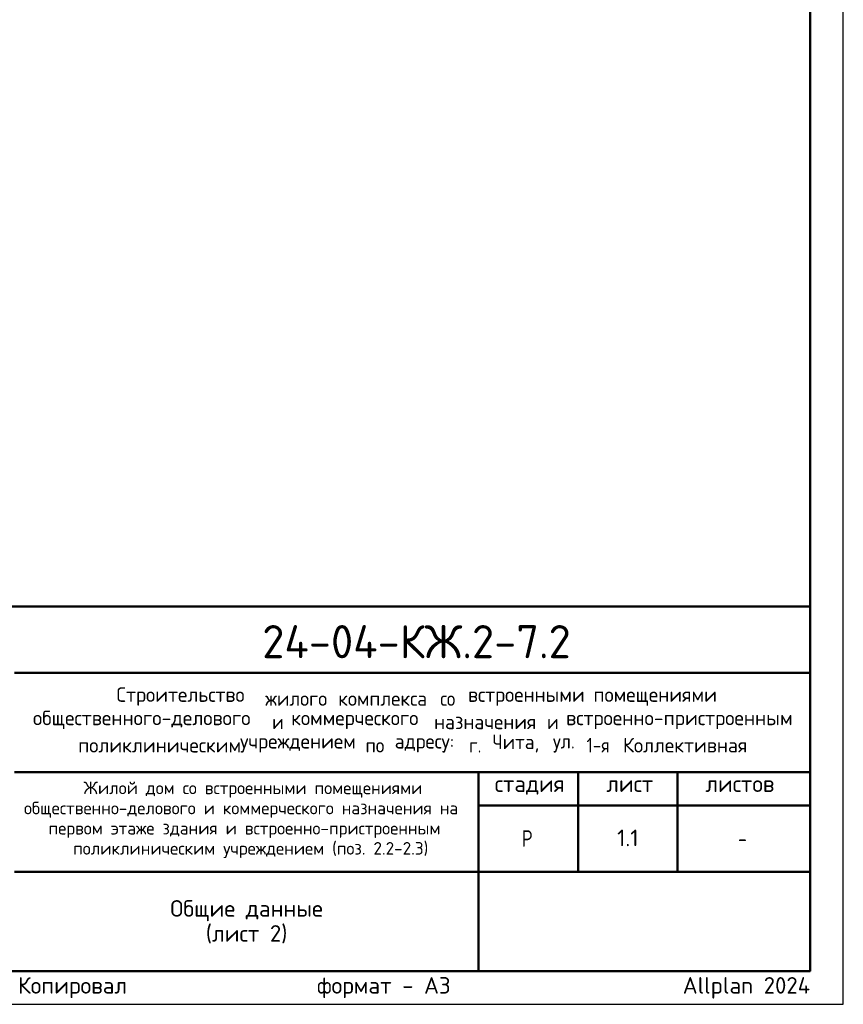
# Model space of a CAD drawing. Header units: millimetres. Extents: x 0 to 21000, y -5 to 14855.
# Tile 6 of 7: x 14789 to 21000, y 0 to 7425. Entities that reach past the tile are written whole.
import ezdxf

# ---------------------------------------------------------------- set-up
doc = ezdxf.new("R2010")
doc.units = ezdxf.units.MM
doc.layers.add('Standard', color=7, linetype='Continuous', lineweight=25)
doc.layers.add('Надписи', color=7, linetype='Continuous', lineweight=25)
doc.styles.add('ISOCPEUR', font='txt')

msp = doc.modelspace()

# ---------------------------------------------------------------- linework, layer by layer
at = {"layer": 'Standard', "color": 7, "linetype": 'Continuous', "lineweight": 50, "transparency": 33554687}
for p, q in [((11500, 3000), (20750, 3000)), ((14750, 2500), (20750, 2500)), ((14750, 1750), (20750, 1750)), ((18250, 1000), (18250, 1750)), ((19000, 1000), (19000, 1750)), ((19750, 1000), (19750, 1750)), ((18250, 1500), (20750, 1500)), ((14750, 1000), (20750, 1000)), ((18250, 250), (18250, 1000)), ((18250, 250), (18250, 1000))]:
    msp.add_line(p, q, dxfattribs=at)
at = {"layer": 'Standard', "color": 7, "linetype": 'Continuous', "lineweight": 25, "transparency": 33554687}
for p, q in [((20750, 250), (20750, 3000)), ((11500, 250), (20750, 250)), ((11500, 250), (20750, 250)), ((11500, 250), (20750, 250))]:
    msp.add_line(p, q, dxfattribs=at)
msp.add_lwpolyline([(0, 0), (21000, 0), (21000, 14850), (0, 14850), (0, 0)], close=True, dxfattribs=at)
msp.add_lwpolyline([(0, 0), (21000, 0), (21000, 14850), (0, 14850), (0, 0)], close=True, dxfattribs=at)
msp.add_lwpolyline([(0, 0), (21000, 0), (21000, 14850), (0, 14850), (0, 0)], close=True, dxfattribs=at)
at = {"layer": 'Standard', "color": 7, "linetype": 'Continuous', "lineweight": 50, "transparency": 33554687}
msp.add_lwpolyline([(1000, 14600), (20750, 14600), (20750, 250), (1000, 250), (1000, 14600)], close=True, dxfattribs=at)
at = {"layer": 'Standard', "color": 7, "linetype": 'Continuous', "lineweight": 25, "transparency": 33554687}
msp.add_lwpolyline([(20750, 3000), (11500, 3000), (11500, 250), (20750, 250), (20750, 3000)], dxfattribs=at)

# ---------------------------------------------------------------- texts
at = {"layer": 'Standard', "color": 7, "linetype": 'Continuous', "lineweight": 50, "transparency": 33554687, "insert": (16617.6, 2609.1), "char_height": 250, "width": 2520.794, "attachment_point": 7, "style": 'ISOCPEUR'}
msp.add_mtext('\\W0.98;24-04-КЖ.2-7.2', dxfattribs=at)
at = {"layer": 'Standard', "color": 7, "linetype": 'Continuous', "lineweight": 25, "transparency": 33554687, "attachment_point": 7, "style": 'ISOCPEUR'}
for s, insert, char_height, width in [('\\W0.98;Строительство ', (15518.6, 2250.8), 110, 1175.348), ('\\W0.96;жилого ', (16640.6, 2250.8), 110, 602.55), ('\\W0.97;комплекса ', (17190.6, 2250.8), 110, 823.039), ('\\W0.90;со ', (17960.6, 2250.8), 110, 258.739), ('\\W0.98;встроенными ', (18169.6, 2250.8), 110, 999.233), ('\\W0.98;помещениями', (19115.6, 2250.8), 110, 955.088), ('\\W0.99;общественного-делового ', (14888.9, 2074.8), 110, 1857.162), ('\\W0.87;и ', (16692.9, 2074.8), 110, 190.617), ('\\W0.98;коммерческого ', (16835.9, 2074.8), 110, 1131.214), ('\\W0.97;назначения ', (17913.9, 2074.8), 110, 905.516), ('\\W0.87;и ', (18766.4, 2074.8), 110, 190.609), ('\\W0.99;встроенно-пристроенным', (18909.4, 2074.8), 110, 1791.218), ('\\W0.95;Чита, ', (18353.9, 1898.8), 110, 508.778), ('\\W0.86;1-я ', (19063.4, 1898.8), 110, 322.299), ('\\W0.98;Коллективная', (19338.4, 1898.8), 110, 1021.088), ('\\W0.98;поликлиническим ', (15229.9, 1898.8), 110, 1274.191), ('\\W0.98;учреждением ', (16450.9, 1898.8), 110, 999.123), ('\\W0.91;по ', (17396.9, 1898.8), 110, 269.87), ('\\W0.96;адресу: ', (17616.9, 1898.8), 110, 613.612), ('\\W0.89;г. ', (18177.9, 1898.8), 110, 224.789), ('\\W0.92;ул. ', (18810.4, 1898.8), 110, 303.428), ('\\W0.99;стадия    лист     листов', (18371.3, 1581.1), 125, 2186.296), ('\\W0.80;Р', (18575, 1187.5), 125, 149.931), ('\\W0.78;-', (20206.2, 1187.5), 125, 135.997)]:
    msp.add_mtext(s, dxfattribs=dict(at, insert=insert, char_height=char_height, width=width))
at = {"layer": 'Standard', "color": 7, "linetype": 'Continuous', "lineweight": 18, "transparency": 33554687, "char_height": 95, "attachment_point": 7, "style": 'ISOCPEUR'}
for s, insert, width in [('\\W0.99;Жилой дом со встроенными помещениями', (15269.8, 1558.7), 2506.356), ('\\W0.99;общественно-делового и коммерческого назначения на', (14820.9, 1406.7), 3403.402), ('\\W0.99;первом этаже здания и встроенно-пристроенным', (15006.1, 1254.7), 3033.239), ('\\W0.99;поликлиническим учреждением (поз. 2.2-2.3)', (15191.4, 1102.7), 2662.626)]:
    msp.add_mtext(s, dxfattribs=dict(at, insert=insert, width=width))
at = {"layer": 'Standard', "color": 7, "linetype": 'Continuous', "lineweight": 25, "transparency": 33554687, "insert": (16500, 785.4), "char_height": 125, "width": 1158.438, "attachment_point": 2, "line_spacing_factor": 0.903614}
msp.add_mtext('\\A1;{\\fISOCPEUR|i0|b0;\\H125.000000;\\W1.000000;\\C7;Общие данные}\\P{\\fISOCPEUR|i0|b0;\\H125.000000;\\W1.000000;\\C7;(лист 2)}\\P', dxfattribs=at)
at = {"layer": 'Standard', "color": 8, "linetype": 'Continuous', "lineweight": 13, "transparency": 33554687, "insert": (20750, 123.9), "char_height": 125, "width": 5874.732, "attachment_point": 6, "style": 'ISOCPEUR'}
msp.add_mtext('\\A1;{\\fISOCPEUR|i0|b0;\\H125.000000;\\W1.000000;\\C8;Копировал                  формат - А3                      Allplan 2024}\\P', dxfattribs=at)
at = {"layer": 'Надписи', "color": 7, "linetype": 'Continuous', "lineweight": 13, "transparency": 33554687, "insert": (19375, 1255), "char_height": 125, "width": 205.263, "attachment_point": 5, "style": 'ISOCPEUR'}
msp.add_mtext('\\A1;{\\fISOCPEUR|i0|b0;\\H125.000000;\\W1.000000;\\C7;1.1}\\P', dxfattribs=at)

doc.saveas('drawing.dxf')
